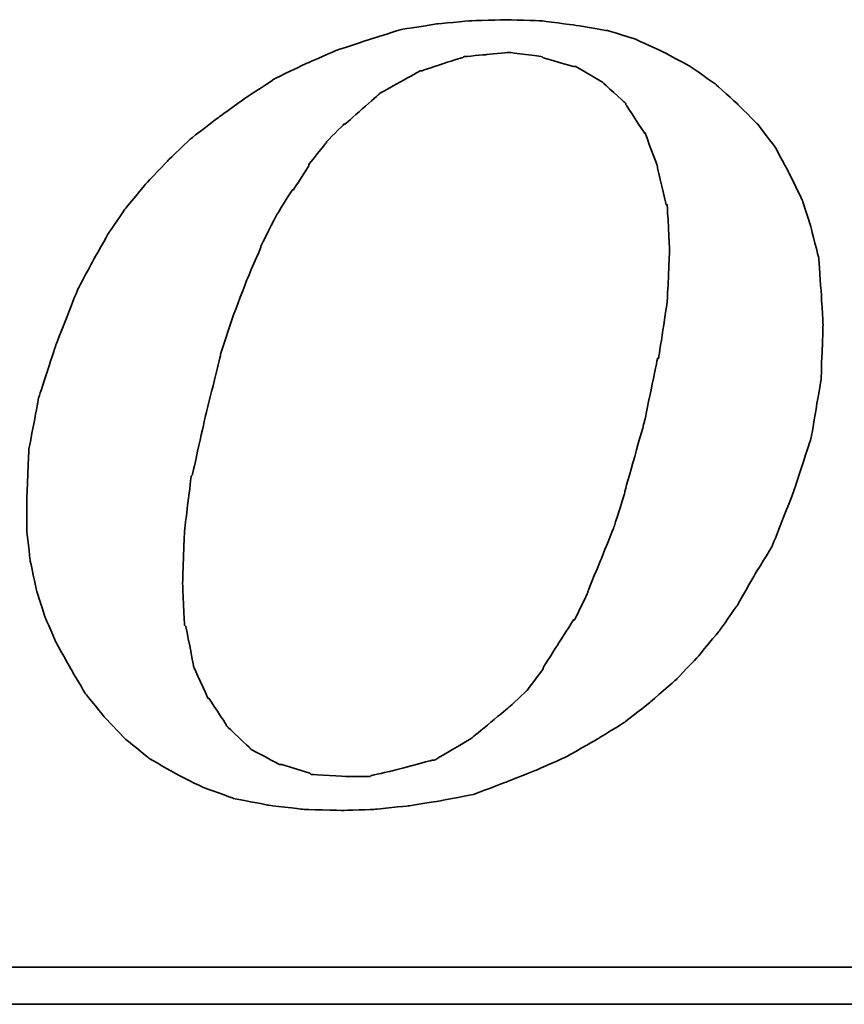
# Model space of a CAD drawing. Header units: millimetres. Extents: x -1 to 163, y -1 to 94.
# Tile 46 of 51: x 135.39 to 137.03, y 46.02 to 47.98. Entities that reach past the tile are written whole.
import ezdxf

# ---------------------------------------------------------------- set-up
doc = ezdxf.new("R2010")
doc.units = ezdxf.units.MM
doc.header["$LTSCALE"] = 0.1
doc.layers.add('DIM', color=4, linetype='CONTINUOUS')
doc.layers.add('layer 1', color=7, linetype='CONTINUOUS')

# ---------------------------------------------------------------- blocks, each defined once
blk = doc.blocks.new('TBI MOTION logo(完整正式版)')
at = {"layer": 'layer 1', "color": 22, "lineweight": 35}
for points, knots in [([(35.79625, -6.98375), (35.79625, -6.98375), (36.23125, -7.43875), (36.23125, -7.43875), (36.23125, -7.43875), (36.23125, -7.43875), (36.75625, -7.87125), (36.75625, -7.87125), (36.75625, -7.87125), (36.75625, -7.87125), (37.33125, -8.20375), (37.33125, -8.20375), (37.33125, -8.20375), (37.33125, -8.20375), (37.95625, -8.51875), (37.95625, -8.51875), (37.95625, -8.51875), (37.95625, -8.51875), (38.62625, -8.75875), (38.62625, -8.75875), (38.62625, -8.75875), (38.62625, -8.75875), (39.37125, -8.90375), (39.37125, -8.90375), (39.37125, -8.90375), (39.37125, -8.90375), (40.14125, -8.99875), (40.14125, -8.99875), (40.14125, -8.99875), (40.14125, -8.99875), (41.02625, -9.02375), (41.02625, -9.02375), (41.02625, -9.02375), (41.02625, -9.02375), (41.74625, -8.99875), (41.74625, -8.99875), (41.74625, -8.99875), (41.74625, -8.99875), (42.46625, -8.92375), (42.46625, -8.92375), (42.46625, -8.92375), (42.46625, -8.92375), (43.21125, -8.80625), (43.21125, -8.80625), (43.21125, -8.80625), (43.21125, -8.80625), (43.93125, -8.66375), (43.93125, -8.66375), (43.93125, -8.66375), (43.93125, -8.66375), (44.62625, -8.39875), (44.62625, -8.39875), (44.62625, -8.39875), (44.62625, -8.39875), (45.29625, -8.13375), (45.29625, -8.13375), (45.29625, -8.13375), (45.29625, -8.13375), (45.94625, -7.84375), (45.94625, -7.84375), (45.94625, -7.84375), (45.94625, -7.84375), (46.61625, -7.46375), (46.61625, -7.46375), (46.61625, -7.46375), (46.61625, -7.46375), (47.24125, -7.07875), (47.24125, -7.07875), (47.24125, -7.07875), (47.24125, -7.07875), (47.81625, -6.62375), (47.81625, -6.62375), (47.81625, -6.62375), (47.81625, -6.62375), (48.36875, -6.14375), (48.36875, -6.14375), (48.36875, -6.14375), (48.36875, -6.14375), (48.84625, -5.64125), (48.84625, -5.64125), (48.84625, -5.64125), (48.84625, -5.64125), (49.32625, -5.06375), (49.32625, -5.06375), (49.32625, -5.06375), (49.32625, -5.06375), (49.71125, -4.51374), (49.71125, -4.51374), (49.71125, -4.51374), (49.71125, -4.51374), (50.09625, -3.83874), (50.09625, -3.83874), (50.09625, -3.83874), (50.09625, -3.83874), (50.48125, -3.21374), (50.48125, -3.21374), (50.48125, -3.21374), (50.48125, -3.21374), (50.96125, -1.99125), (50.96125, -1.99125), (50.96125, -1.99125), (50.96125, -1.99125), (51.34375, -0.81875), (51.34375, -0.81875), (51.34375, -0.81875), (51.34375, -0.81875), (51.56125, 0.45624), (51.56125, 0.45624), (51.56125, 0.45624), (51.56125, 0.45624), (51.60625, 1.67624), (51.60625, 1.67624), (51.60625, 1.67624), (51.60625, 1.67624), (51.56125, 2.44625), (51.56125, 2.44625), (51.56125, 2.44625), (51.56125, 2.44625), (51.51125, 3.14125), (51.51125, 3.14125), (51.51125, 3.14125), (51.51125, 3.14125), (51.34375, 3.81125), (51.34375, 3.81125), (51.34375, 3.81125), (51.34375, 3.81125), (51.15125, 4.41125), (51.15125, 4.41125), (51.15125, 4.41125), (51.15125, 4.41125), (50.86125, 5.01125), (50.86125, 5.01125), (50.86125, 5.01125), (50.86125, 5.01125), (50.55125, 5.58875), (50.55125, 5.58875), (50.55125, 5.58875), (50.55125, 5.58875), (50.16625, 6.09125), (50.16625, 6.09125), (50.16625, 6.09125), (50.16625, 6.09125), (49.71125, 6.54875), (49.71125, 6.54875), (49.71125, 6.54875), (49.71125, 6.54875), (49.23125, 6.98125), (49.23125, 6.98125), (49.23125, 6.98125), (49.23125, 6.98125), (48.67875, 7.36625), (48.67875, 7.36625), (48.67875, 7.36625), (48.67875, 7.36625), (48.10375, 7.67625), (48.10375, 7.67625), (48.10375, 7.67625), (48.10375, 7.67625), (47.48125, 7.96375), (47.48125, 7.96375), (47.48125, 7.96375), (47.48125, 7.96375), (46.85625, 8.15625), (46.85625, 8.15625), (46.85625, 8.15625), (46.85625, 8.15625), (46.13625, 8.27624), (46.13625, 8.27624), (46.13625, 8.27624), (46.13625, 8.27624), (45.39125, 8.37125), (45.39125, 8.37125), (45.39125, 8.37125), (45.39125, 8.37125), (44.62625, 8.39624), (44.62625, 8.39624), (44.62625, 8.39624), (44.62625, 8.39624), (43.83625, 8.37125), (43.83625, 8.37125), (43.83625, 8.37125), (43.83625, 8.37125), (43.09125, 8.30125), (43.09125, 8.30125), (43.09125, 8.30125), (43.09125, 8.30125), (42.32125, 8.18125), (42.32125, 8.18125), (42.32125, 8.18125), (42.32125, 8.18125), (41.62875, 7.96375), (41.62875, 7.96375), (41.62875, 7.96375), (41.62875, 7.96375), (40.90625, 7.72625), (40.90625, 7.72625), (40.90625, 7.72625), (40.90625, 7.72625), (40.23624, 7.43625), (40.23624, 7.43625), (40.23624, 7.43625), (40.23624, 7.43625), (39.54124, 7.10125), (39.54124, 7.10125), (39.54124, 7.10125), (39.54124, 7.10125), (38.91625, 6.69125), (38.91625, 6.69125), (38.91625, 6.69125), (38.91625, 6.69125), (38.31625, 6.26125), (38.31625, 6.26125), (38.31625, 6.26125), (38.31625, 6.26125), (37.69125, 5.78125), (37.69125, 5.78125), (37.69125, 5.78125), (37.69125, 5.78125), (37.18625, 5.30125), (37.18625, 5.30125), (37.18625, 5.30125), (37.18625, 5.30125), (36.70625, 4.79624), (36.70625, 4.79624), (36.70625, 4.79624), (36.70625, 4.79624), (36.23125, 4.22125), (36.23125, 4.22125), (36.23125, 4.22125), (36.23125, 4.22125), (35.87124, 3.69375), (35.87124, 3.69375), (35.87124, 3.69375), (35.87124, 3.69375), (35.53125, 3.09125), (35.53125, 3.09125), (35.53125, 3.09125), (35.53125, 3.09125), (35.19875, 2.47125), (35.19875, 2.47125), (35.19875, 2.47125), (35.19875, 2.47125), (34.71625, 1.24625), (34.71625, 1.24625), (34.71625, 1.24625), (34.71625, 1.24625), (34.33125, 0.06874), (34.33125, 0.06874), (34.33125, 0.06874), (34.33125, 0.06874), (34.11625, -1.07875), (34.11625, -1.07875), (34.11625, -1.07875), (34.11625, -1.07875), (34.07125, -2.15875), (34.07125, -2.15875), (34.07125, -2.15875), (34.07125, -2.15875), (34.07125, -2.85375), (34.07125, -2.85375), (34.07125, -2.85375), (34.07125, -2.85375), (34.14125, -3.50375), (34.14125, -3.50375), (34.14125, -3.50375), (34.14125, -3.50375), (34.28625, -4.17375), (34.28625, -4.17375), (34.28625, -4.17375), (34.28625, -4.17375), (34.47625, -4.77624), (34.47625, -4.77624), (34.47625, -4.77624), (34.47625, -4.77624), (34.71625, -5.32625), (34.71625, -5.32625), (34.71625, -5.32625), (34.71625, -5.32625), (35.05375, -5.92875), (35.05375, -5.92875), (35.05375, -5.92875), (35.05375, -5.92875), (35.36375, -6.45375), (35.36375, -6.45375), (35.36375, -6.45375), (35.36375, -6.45375), (35.79625, -6.98375), (35.79625, -6.98375)], [0, 0, 0, 0, 0.01388889, 0.01388889, 0.01388889, 0.0138889, 0.02777778, 0.02777778, 0.02777778, 0.02777779, 0.04166667, 0.04166667, 0.04166667, 0.04166668, 0.05555556, 0.05555556, 0.05555556, 0.05555557, 0.06944444, 0.06944444, 0.06944444, 0.06944445, 0.08333333, 0.08333333, 0.08333333, 0.08333334, 0.09722222, 0.09722222, 0.09722222, 0.09722223, 0.11111111, 0.11111111, 0.11111111, 0.11111112, 0.125, 0.125, 0.125, 0.12500001, 0.13888889, 0.13888889, 0.13888889, 0.1388889, 0.15277778, 0.15277778, 0.15277778, 0.15277779, 0.16666667, 0.16666667, 0.16666667, 0.16666668, 0.18055556, 0.18055556, 0.18055556, 0.18055557, 0.19444444, 0.19444444, 0.19444444, 0.19444445, 0.20833333, 0.20833333, 0.20833333, 0.20833334, 0.22222222, 0.22222222, 0.22222222, 0.22222223, 0.23611111, 0.23611111, 0.23611111, 0.23611112, 0.25, 0.25, 0.25, 0.25000001, 0.26388889, 0.26388889, 0.26388889, 0.2638889, 0.27777778, 0.27777778, 0.27777778, 0.27777779, 0.29166667, 0.29166667, 0.29166667, 0.29166668, 0.30555556, 0.30555556, 0.30555556, 0.30555557, 0.31944444, 0.31944444, 0.31944444, 0.31944445, 0.33333333, 0.33333333, 0.33333333, 0.33333334, 0.34722222, 0.34722222, 0.34722222, 0.34722223, 0.36111111, 0.36111111, 0.36111111, 0.36111112, 0.375, 0.375, 0.375, 0.37500001, 0.38888889, 0.38888889, 0.38888889, 0.3888889, 0.40277778, 0.40277778, 0.40277778, 0.40277779, 0.41666667, 0.41666667, 0.41666667, 0.41666668, 0.43055556, 0.43055556, 0.43055556, 0.43055557, 0.44444444, 0.44444444, 0.44444444, 0.44444445, 0.45833333, 0.45833333, 0.45833333, 0.45833334, 0.47222222, 0.47222222, 0.47222222, 0.47222223, 0.48611111, 0.48611111, 0.48611111, 0.48611112, 0.5, 0.5, 0.5, 0.50000001, 0.51388889, 0.51388889, 0.51388889, 0.5138889, 0.52777778, 0.52777778, 0.52777778, 0.52777779, 0.54166667, 0.54166667, 0.54166667, 0.54166668, 0.55555556, 0.55555556, 0.55555556, 0.55555557, 0.56944444, 0.56944444, 0.56944444, 0.56944445, 0.58333333, 0.58333333, 0.58333333, 0.58333334, 0.59722222, 0.59722222, 0.59722222, 0.59722223, 0.61111111, 0.61111111, 0.61111111, 0.61111112, 0.625, 0.625, 0.625, 0.62500001, 0.63888889, 0.63888889, 0.63888889, 0.6388889, 0.65277778, 0.65277778, 0.65277778, 0.65277779, 0.66666667, 0.66666667, 0.66666667, 0.66666668, 0.68055556, 0.68055556, 0.68055556, 0.68055557, 0.69444444, 0.69444444, 0.69444444, 0.69444445, 0.70833333, 0.70833333, 0.70833333, 0.70833334, 0.72222222, 0.72222222, 0.72222222, 0.72222223, 0.73611111, 0.73611111, 0.73611111, 0.73611112, 0.75, 0.75, 0.75, 0.75000001, 0.76388889, 0.76388889, 0.76388889, 0.7638889, 0.77777778, 0.77777778, 0.77777778, 0.77777779, 0.79166667, 0.79166667, 0.79166667, 0.79166668, 0.80555556, 0.80555556, 0.80555556, 0.80555557, 0.81944444, 0.81944444, 0.81944444, 0.81944445, 0.83333333, 0.83333333, 0.83333333, 0.83333334, 0.84722222, 0.84722222, 0.84722222, 0.84722223, 0.86111111, 0.86111111, 0.86111111, 0.86111112, 0.875, 0.875, 0.875, 0.87500001, 0.88888889, 0.88888889, 0.88888889, 0.8888889, 0.90277778, 0.90277778, 0.90277778, 0.90277779, 0.91666667, 0.91666667, 0.91666667, 0.91666668, 0.93055556, 0.93055556, 0.93055556, 0.93055557, 0.94444444, 0.94444444, 0.94444444, 0.94444445, 0.95833333, 0.95833333, 0.95833333, 0.95833334, 0.97222222, 0.97222222, 0.97222222, 0.97222223, 0.98611111, 0.98611111, 0.98611111, 0.98611112, 1, 1, 1, 1]), ([(38.33875, 1.03124), (38.33875, 1.03124), (38.62625, 1.89625), (38.62625, 1.89625), (38.62625, 1.89625), (38.62625, 1.89625), (38.91625, 2.66375), (38.91625, 2.66375), (38.91625, 2.66375), (38.91625, 2.66375), (39.22625, 3.38125), (39.22625, 3.38125), (39.22625, 3.38125), (39.22625, 3.38125), (39.22625, 3.40624), (39.22625, 3.40624), (39.22625, 3.40624), (39.22625, 3.40624), (39.56124, 4.07624), (39.56124, 4.07624), (39.56124, 4.07624), (39.56124, 4.07624), (39.92125, 4.65125), (39.92125, 4.65125), (39.92125, 4.65125), (39.92125, 4.65125), (39.94625, 4.65125), (39.94625, 4.65125), (39.94625, 4.65125), (39.94625, 4.65125), (40.28125, 5.17875), (40.28125, 5.17875), (40.28125, 5.17875), (40.28125, 5.17875), (40.28125, 5.20375), (40.28125, 5.20375), (40.28125, 5.20375), (40.28125, 5.20375), (40.66875, 5.68625), (40.66875, 5.68625), (40.66875, 5.68625), (40.66875, 5.68625), (40.66875, 5.70625), (40.66875, 5.70625), (40.66875, 5.70625), (40.66875, 5.70625), (41.05124, 6.09125), (41.05124, 6.09125), (41.05124, 6.09125), (41.05124, 6.09125), (41.07625, 6.09125), (41.07625, 6.09125), (41.07625, 6.09125), (41.07625, 6.09125), (41.84125, 6.76625), (41.84125, 6.76625), (41.84125, 6.76625), (41.84125, 6.76625), (41.86625, 6.78625), (41.86625, 6.78625), (41.86625, 6.78625), (41.86625, 6.78625), (42.73125, 7.26624), (42.73125, 7.26624), (42.73125, 7.26624), (42.73125, 7.26624), (42.75625, 7.26624), (42.75625, 7.26624), (42.75625, 7.26624), (42.75625, 7.26624), (43.18625, 7.41125), (43.18625, 7.41125), (43.18625, 7.41125), (43.18625, 7.41125), (43.64125, 7.55625), (43.64125, 7.55625), (43.64125, 7.55625), (43.64125, 7.55625), (43.66625, 7.55625), (43.66625, 7.55625), (43.66625, 7.55625), (43.66625, 7.55625), (43.69125, 7.58124), (43.69125, 7.58124), (43.69125, 7.58124), (43.69125, 7.58124), (44.19125, 7.62625), (44.19125, 7.62625), (44.19125, 7.62625), (44.19125, 7.62625), (44.67125, 7.67625), (44.67125, 7.67625), (44.67125, 7.67625), (44.67125, 7.67625), (44.69625, 7.67625), (44.69625, 7.67625), (44.69625, 7.67625), (44.69625, 7.67625), (45.41875, 7.58124), (45.41875, 7.58124), (45.41875, 7.58124), (45.41875, 7.58124), (45.44125, 7.55625), (45.44125, 7.55625), (45.44125, 7.55625), (45.44125, 7.55625), (46.11125, 7.36625), (46.11125, 7.36625), (46.11125, 7.36625), (46.11125, 7.36625), (46.13625, 7.36625), (46.13625, 7.36625), (46.13625, 7.36625), (46.13625, 7.36625), (46.15875, 7.36625), (46.15875, 7.36625), (46.15875, 7.36625), (46.15875, 7.36625), (46.73625, 7.02624), (46.73625, 7.02624), (46.73625, 7.02624), (46.73625, 7.02624), (46.76125, 7.00624), (46.76125, 7.00624), (46.76125, 7.00624), (46.76125, 7.00624), (47.24125, 6.57124), (47.24125, 6.57124), (47.24125, 6.57124), (47.24125, 6.57124), (47.26625, 6.54875), (47.26625, 6.54875), (47.26625, 6.54875), (47.26625, 6.54875), (47.26625, 6.52375), (47.26625, 6.52375), (47.26625, 6.52375), (47.26625, 6.52375), (47.67375, 5.89875), (47.67375, 5.89875), (47.67375, 5.89875), (47.67375, 5.89875), (47.69625, 5.89875), (47.69625, 5.89875), (47.69625, 5.89875), (47.69625, 5.89875), (47.69625, 5.87625), (47.69625, 5.87625), (47.69625, 5.87625), (47.69625, 5.87625), (47.96125, 5.15625), (47.96125, 5.15625), (47.96125, 5.15625), (47.96125, 5.15625), (47.96125, 5.13125), (47.96125, 5.13125), (47.96125, 5.13125), (47.96125, 5.13125), (48.15125, 4.31875), (48.15125, 4.31875), (48.15125, 4.31875), (48.15125, 4.31875), (48.17625, 4.31875), (48.17625, 4.31875), (48.17625, 4.31875), (48.17625, 4.31875), (48.17625, 4.29125), (48.17625, 4.29125), (48.17625, 4.29125), (48.17625, 4.29125), (48.22625, 3.33125), (48.22625, 3.33125), (48.22625, 3.33125), (48.22625, 3.33125), (48.22625, 3.30875), (48.22625, 3.30875), (48.22625, 3.30875), (48.22625, 3.30875), (48.17625, 2.20624), (48.17625, 2.20624), (48.17625, 2.20624), (48.17625, 2.20624), (48.17625, 2.18124), (48.17625, 2.18124), (48.17625, 2.18124), (48.17625, 2.18124), (47.98375, 0.93624), (47.98375, 0.93624), (47.98375, 0.93624), (47.98375, 0.93624), (47.96125, 0.93624), (47.96125, 0.93624), (47.96125, 0.93624), (47.96125, 0.93624), (47.67375, -0.45874), (47.67375, -0.45874), (47.67375, -0.45874), (47.67375, -0.45874), (47.24125, -1.99125), (47.24125, -1.99125), (47.24125, -1.99125), (47.24125, -1.99125), (47.24125, -2.01874), (47.24125, -2.01874), (47.24125, -2.01874), (47.24125, -2.01874), (47.00125, -2.78375), (47.00125, -2.78375), (47.00125, -2.78375), (47.00125, -2.78375), (46.71125, -3.50375), (46.71125, -3.50375), (46.71125, -3.50375), (46.71125, -3.50375), (46.42625, -4.19875), (46.42625, -4.19875), (46.42625, -4.19875), (46.42625, -4.19875), (46.42625, -4.22375), (46.42625, -4.22375), (46.42625, -4.22375), (46.42625, -4.22375), (46.13625, -4.82374), (46.13625, -4.82374), (46.13625, -4.82374), (46.13625, -4.82374), (46.11125, -4.82374), (46.11125, -4.82374), (46.11125, -4.82374), (46.11125, -4.82374), (45.77625, -5.35125), (45.77625, -5.35125), (45.77625, -5.35125), (45.77625, -5.35125), (45.44125, -5.87875), (45.44125, -5.87875), (45.44125, -5.87875), (45.44125, -5.87875), (45.44125, -5.90375), (45.44125, -5.90375), (45.44125, -5.90375), (45.44125, -5.90375), (45.10625, -6.35875), (45.10625, -6.35875), (45.10625, -6.35875), (45.10625, -6.35875), (45.08125, -6.38375), (45.08125, -6.38375), (45.08125, -6.38375), (45.08125, -6.38375), (44.69625, -6.74375), (44.69625, -6.74375), (44.69625, -6.74375), (44.69625, -6.74375), (43.88375, -7.41625), (43.88375, -7.41625), (43.88375, -7.41625), (43.88375, -7.41625), (43.85625, -7.43875), (43.85625, -7.43875), (43.85625, -7.43875), (43.85625, -7.43875), (43.04125, -7.91875), (43.04125, -7.91875), (43.04125, -7.91875), (43.04125, -7.91875), (43.01625, -7.91875), (43.01625, -7.91875), (43.01625, -7.91875), (43.01625, -7.91875), (42.99625, -7.91875), (42.99625, -7.91875), (42.99625, -7.91875), (42.99625, -7.91875), (42.08125, -8.15875), (42.08125, -8.15875), (42.08125, -8.15875), (42.08125, -8.15875), (41.65125, -8.25625), (41.65125, -8.25625), (41.65125, -8.25625), (41.65125, -8.25625), (41.62875, -8.27875), (41.62875, -8.27875), (41.62875, -8.27875), (41.62875, -8.27875), (41.60125, -8.27875), (41.60125, -8.27875), (41.60125, -8.27875), (41.60125, -8.27875), (41.12125, -8.27875), (41.12125, -8.27875), (41.12125, -8.27875), (41.12125, -8.27875), (40.35624, -8.23125), (40.35624, -8.23125), (40.35624, -8.23125), (40.35624, -8.23125), (40.33125, -8.23125), (40.33125, -8.23125), (40.33125, -8.23125), (40.33125, -8.23125), (40.30625, -8.20375), (40.30625, -8.20375), (40.30625, -8.20375), (40.30625, -8.20375), (39.68375, -8.01375), (39.68375, -8.01375), (39.68375, -8.01375), (39.68375, -8.01375), (39.66124, -8.01375), (39.66124, -8.01375), (39.66124, -8.01375), (39.66124, -8.01375), (39.63625, -8.01375), (39.63625, -8.01375), (39.63625, -8.01375), (39.63625, -8.01375), (39.01125, -7.67875), (39.01125, -7.67875), (39.01125, -7.67875), (39.01125, -7.67875), (38.98875, -7.65375), (38.98875, -7.65375), (38.98875, -7.65375), (38.98875, -7.65375), (38.48625, -7.17375), (38.48625, -7.17375), (38.48625, -7.17375), (38.48625, -7.17375), (38.45875, -7.14875), (38.45875, -7.14875), (38.45875, -7.14875), (38.45875, -7.14875), (38.45875, -7.12875), (38.45875, -7.12875), (38.45875, -7.12875), (38.45875, -7.12875), (38.07625, -6.54875), (38.07625, -6.54875), (38.07625, -6.54875), (38.07625, -6.54875), (38.05125, -6.54875), (38.05125, -6.54875), (38.05125, -6.54875), (38.05125, -6.54875), (38.05125, -6.52875), (38.05125, -6.52875), (38.05125, -6.52875), (38.05125, -6.52875), (37.74125, -5.85375), (37.74125, -5.85375), (37.74125, -5.85375), (37.74125, -5.85375), (37.74125, -5.82875), (37.74125, -5.82875), (37.74125, -5.82875), (37.74125, -5.82875), (37.57375, -4.96875), (37.57375, -4.96875), (37.57375, -4.96875), (37.57375, -4.96875), (37.54625, -4.94375), (37.54625, -4.94375), (37.54625, -4.94375), (37.54625, -4.94375), (37.50125, -4.03375), (37.50125, -4.03375), (37.50125, -4.03375), (37.50125, -4.03375), (37.50125, -4.00875), (37.50125, -4.00875), (37.50125, -4.00875), (37.50125, -4.00875), (37.54625, -2.85375), (37.54625, -2.85375), (37.54625, -2.85375), (37.54625, -2.85375), (37.69125, -1.65875), (37.69125, -1.65875), (37.69125, -1.65875), (37.69125, -1.65875), (37.71624, -1.63375), (37.71624, -1.63375), (37.71624, -1.63375), (37.71624, -1.63375), (38.00375, -0.33875), (38.00375, -0.33875), (38.00375, -0.33875), (38.00375, -0.33875), (38.33875, 1.00624), (38.33875, 1.00624), (38.33875, 1.00624), (38.33875, 1.00624), (38.33875, 1.03124), (38.33875, 1.03124)], [0, 0, 0, 0, 0.01010101, 0.01010101, 0.01010101, 0.01010102, 0.02020202, 0.02020202, 0.02020202, 0.02020203, 0.03030303, 0.03030303, 0.03030303, 0.03030304, 0.04040404, 0.04040404, 0.04040404, 0.04040405, 0.05050505, 0.05050505, 0.05050505, 0.05050506, 0.06060606, 0.06060606, 0.06060606, 0.06060607, 0.07070707, 0.07070707, 0.07070707, 0.07070708, 0.08080808, 0.08080808, 0.08080808, 0.08080809, 0.09090909, 0.09090909, 0.09090909, 0.0909091, 0.1010101, 0.1010101, 0.1010101, 0.10101011, 0.11111111, 0.11111111, 0.11111111, 0.11111112, 0.12121212, 0.12121212, 0.12121212, 0.12121213, 0.13131313, 0.13131313, 0.13131313, 0.13131314, 0.14141414, 0.14141414, 0.14141414, 0.14141415, 0.15151515, 0.15151515, 0.15151515, 0.15151516, 0.16161616, 0.16161616, 0.16161616, 0.16161617, 0.17171717, 0.17171717, 0.17171717, 0.17171718, 0.18181818, 0.18181818, 0.18181818, 0.18181819, 0.19191919, 0.19191919, 0.19191919, 0.1919192, 0.2020202, 0.2020202, 0.2020202, 0.20202021, 0.21212121, 0.21212121, 0.21212121, 0.21212122, 0.22222222, 0.22222222, 0.22222222, 0.22222223, 0.23232323, 0.23232323, 0.23232323, 0.23232324, 0.24242424, 0.24242424, 0.24242424, 0.24242425, 0.25252525, 0.25252525, 0.25252525, 0.25252526, 0.26262626, 0.26262626, 0.26262626, 0.26262627, 0.27272727, 0.27272727, 0.27272727, 0.27272728, 0.28282828, 0.28282828, 0.28282828, 0.28282829, 0.29292929, 0.29292929, 0.29292929, 0.2929293, 0.3030303, 0.3030303, 0.3030303, 0.30303031, 0.31313131, 0.31313131, 0.31313131, 0.31313132, 0.32323232, 0.32323232, 0.32323232, 0.32323233, 0.33333333, 0.33333333, 0.33333333, 0.33333334, 0.34343434, 0.34343434, 0.34343434, 0.34343435, 0.35353535, 0.35353535, 0.35353535, 0.35353536, 0.36363636, 0.36363636, 0.36363636, 0.36363637, 0.37373737, 0.37373737, 0.37373737, 0.37373738, 0.38383838, 0.38383838, 0.38383838, 0.38383839, 0.39393939, 0.39393939, 0.39393939, 0.3939394, 0.4040404, 0.4040404, 0.4040404, 0.40404041, 0.41414141, 0.41414141, 0.41414141, 0.41414142, 0.42424242, 0.42424242, 0.42424242, 0.42424243, 0.43434343, 0.43434343, 0.43434343, 0.43434344, 0.44444444, 0.44444444, 0.44444444, 0.44444445, 0.45454545, 0.45454545, 0.45454545, 0.45454546, 0.46464646, 0.46464646, 0.46464646, 0.46464647, 0.47474747, 0.47474747, 0.47474747, 0.47474748, 0.48484848, 0.48484848, 0.48484848, 0.48484849, 0.49494949, 0.49494949, 0.49494949, 0.4949495, 0.50505051, 0.50505051, 0.50505051, 0.50505052, 0.51515152, 0.51515152, 0.51515152, 0.51515153, 0.52525253, 0.52525253, 0.52525253, 0.52525254, 0.53535354, 0.53535354, 0.53535354, 0.53535355, 0.54545455, 0.54545455, 0.54545455, 0.54545456, 0.55555556, 0.55555556, 0.55555556, 0.55555557, 0.56565657, 0.56565657, 0.56565657, 0.56565658, 0.57575758, 0.57575758, 0.57575758, 0.57575759, 0.58585859, 0.58585859, 0.58585859, 0.5858586, 0.5959596, 0.5959596, 0.5959596, 0.59595961, 0.60606061, 0.60606061, 0.60606061, 0.60606062, 0.61616162, 0.61616162, 0.61616162, 0.61616163, 0.62626263, 0.62626263, 0.62626263, 0.62626264, 0.63636364, 0.63636364, 0.63636364, 0.63636365, 0.64646465, 0.64646465, 0.64646465, 0.64646466, 0.65656566, 0.65656566, 0.65656566, 0.65656567, 0.66666667, 0.66666667, 0.66666667, 0.66666668, 0.67676768, 0.67676768, 0.67676768, 0.67676769, 0.68686869, 0.68686869, 0.68686869, 0.6868687, 0.6969697, 0.6969697, 0.6969697, 0.69696971, 0.70707071, 0.70707071, 0.70707071, 0.70707072, 0.71717172, 0.71717172, 0.71717172, 0.71717173, 0.72727273, 0.72727273, 0.72727273, 0.72727274, 0.73737374, 0.73737374, 0.73737374, 0.73737375, 0.74747475, 0.74747475, 0.74747475, 0.74747476, 0.75757576, 0.75757576, 0.75757576, 0.75757577, 0.76767677, 0.76767677, 0.76767677, 0.76767678, 0.77777778, 0.77777778, 0.77777778, 0.77777779, 0.78787879, 0.78787879, 0.78787879, 0.7878788, 0.7979798, 0.7979798, 0.7979798, 0.79797981, 0.80808081, 0.80808081, 0.80808081, 0.80808082, 0.81818182, 0.81818182, 0.81818182, 0.81818183, 0.82828283, 0.82828283, 0.82828283, 0.82828284, 0.83838384, 0.83838384, 0.83838384, 0.83838385, 0.84848485, 0.84848485, 0.84848485, 0.84848486, 0.85858586, 0.85858586, 0.85858586, 0.85858587, 0.86868687, 0.86868687, 0.86868687, 0.86868688, 0.87878788, 0.87878788, 0.87878788, 0.87878789, 0.88888889, 0.88888889, 0.88888889, 0.8888889, 0.8989899, 0.8989899, 0.8989899, 0.89898991, 0.90909091, 0.90909091, 0.90909091, 0.90909092, 0.91919192, 0.91919192, 0.91919192, 0.91919193, 0.92929293, 0.92929293, 0.92929293, 0.92929294, 0.93939394, 0.93939394, 0.93939394, 0.93939395, 0.94949495, 0.94949495, 0.94949495, 0.94949496, 0.95959596, 0.95959596, 0.95959596, 0.95959597, 0.96969697, 0.96969697, 0.96969697, 0.96969698, 0.97979798, 0.97979798, 0.97979798, 0.97979799, 0.98989899, 0.98989899, 0.98989899, 0.989899, 1, 1, 1, 1]), ([(75.90875, -9.47875), (75.90875, -9.47875), (75.90875, -12.28625), (75.90875, -12.28625), (75.90875, -12.28625), (75.90875, -12.28625), (75.90875, -12.47875), (75.90875, -12.47875), (75.90875, -12.47875), (75.90875, -12.47875), (75.71625, -12.47875), (75.71625, -12.47875), (75.71625, -12.47875), (75.71625, -12.47875), (-88.32875, -12.47875), (-88.32875, -12.47875), (-88.32875, -12.47875), (-88.32875, -12.47875), (-88.32875, -13.29375), (-88.32875, -13.29375), (-88.32875, -13.29375), (-88.32875, -13.29375), (82.89125, -13.29375), (82.89125, -13.29375), (82.89125, -13.29375), (82.89125, -13.29375), (75.90875, -9.47875), (75.90875, -9.47875)], [0, 0, 0, 0, 0.14285714, 0.14285714, 0.14285714, 0.14285715, 0.28571429, 0.28571429, 0.28571429, 0.2857143, 0.42857143, 0.42857143, 0.42857143, 0.42857144, 0.57142857, 0.57142857, 0.57142857, 0.57142858, 0.71428571, 0.71428571, 0.71428571, 0.71428572, 0.85714286, 0.85714286, 0.85714286, 0.85714287, 1, 1, 1, 1])]:
    blk.add_open_spline(points, degree=3, knots=knots, dxfattribs=at)

msp = doc.modelspace()

# ---------------------------------------------------------------- block references
at = {"layer": 'DIM', "color": 7, "xscale": 0.0903878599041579, "yscale": 0.0903878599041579, "zscale": 0.0903878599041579}
msp.add_blockref('TBI MOTION logo(完整正式版)', (132.3221, 47.2187), dxfattribs=at)

doc.saveas('drawing.dxf')
